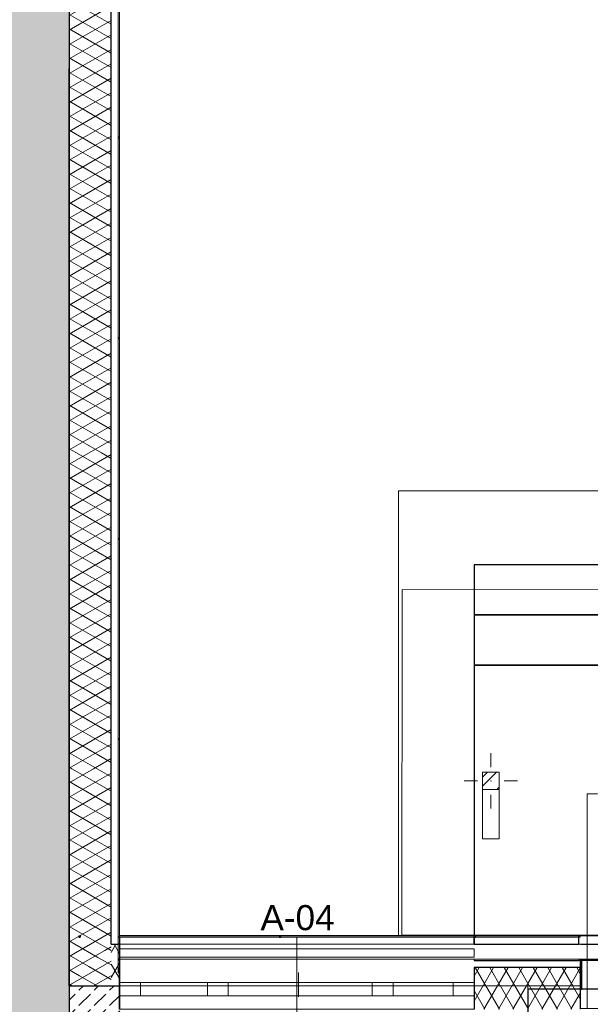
# Model space of a CAD drawing. Header units: millimetres. Extents: x -63554 to 200, y -19084 to 40052.
# Tile 86 of 120: x -44477 to -41066, y 100 to 5991. Entities that reach past the tile are written whole.
import ezdxf

# ---------------------------------------------------------------- set-up
doc = ezdxf.new("R2010")
doc.units = ezdxf.units.MM
doc.header["$MEASUREMENT"] = 0
doc.set_wipeout_variables(frame=1)
doc.linetypes.add('Dot & Dashed', pattern=[335.138881, 158.75, -88.194444, 0, -88.194437])
doc.linetypes.add('Wipeout_Contour', pattern=[1000, 0, -1000])
for name, color, linetype, lineweight in [('0_Pen_No__2', 8, 'Continuous', 15), ('1241_Välisseinad_Pen_No__1', 7, 'Continuous', 13), ('1241_Välisseinad_Pen_No__101', 252, 'Continuous', 13), ('1241_Välisseinad_Pen_No__41', 7, 'Continuous', 25), ('2D Drafting - General.AR_Pen_No__20', 1, 'Continuous', 0), ('New_0_Pen_No__2', 8, 'Continuous', 15), ('New_1154_Välistrepid_ kaldteed ja terrassid_Pen_No__41', 7, 'Continuous', 25), ('New_1241_Välisseinad_Pen_No__1', 7, 'Continuous', 13), ('New_1241_Välisseinad_Pen_No__101', 252, 'Continuous', 13), ('New_1241_Välisseinad_Pen_No__41', 7, 'Continuous', 25), ('New_1244_Fassaadi varustus_Pen_No__101', 252, 'Continuous', 13), ('New_1252_Varikatused_Pen_No__1', 7, 'Continuous', 13), ('New_1252_Varikatused_Pen_No__101', 252, 'Continuous', 13), ('New_Archicad Door Markers_Pen_No__7', 7, 'Continuous', 35), ('New_Archicad Doors_Pen_No__101', 252, 'Continuous', 13), ('New_Archicad Window Markers_Pen_No__1', 7, 'Continuous', 13), ('New_Archicad Window Markers_Pen_No__7', 7, 'Continuous', 35), ('New_Archicad Windows_Pen_No__101', 252, 'Continuous', 13)]:
    doc.layers.add(name, color=color, linetype=linetype, lineweight=lineweight)
for name, color, linetype in [('1241_Välisseinad', 7, 'Continuous'), ('New_1154_Välistrepid_ kaldteed ja terrassid', 7, 'Continuous'), ('New_1241_Välisseinad', 7, 'Continuous'), ('New_1244_Fassaadi varustus', 7, 'Continuous'), ('New_1252_Varikatused', 7, 'Continuous'), ('New_Archicad Door Markers', 7, 'Continuous'), ('New_Archicad Doors', 7, 'Continuous'), ('New_Archicad Window Markers', 7, 'Continuous'), ('New_Archicad Windows', 7, 'Continuous')]:
    doc.layers.add(name, color=color, linetype=linetype)
doc.layers.add('New_Archicad Door Markers_Pen_No__5', color=7, linetype='Continuous', lineweight=25, true_color=0x40a5ff)
doc.styles.add('GENERATED_STYLE_1', font='arial.ttf')
doc.styles.add('GENERATED_STYLE_2', font='arial.ttf')
pattern_1 = [(330, (0, 0), (37.5, 64.9519), []), (30, (0, 0), (-37.5, 64.9519), [])]
pattern_2 = [(60, (0, 0), (-64.9519, 37.5), []), (120, (0, 0), (64.9519, 37.5), [])]

# ---------------------------------------------------------------- blocks, each defined once
blk = doc.blocks.new('Slab_180_1', base_point=(-36586, 460))
at = {"layer": 'New_1154_Välistrepid_ kaldteed ja terrassid_Pen_No__41', "color": 7, "linetype": 'Continuous', "lineweight": 25, "flags": 128}
blk.add_lwpolyline([(-36586, 460), (-36586, 2129.8), (-41760.6, 2129.8), (-41760.6, 460)], close=True, dxfattribs=at)
blk = doc.blocks.new('Slab_181_1', base_point=(-36586, 2129.8))
at = {"layer": 'New_1154_Välistrepid_ kaldteed ja terrassid_Pen_No__41', "color": 7, "linetype": 'Continuous', "lineweight": 25, "flags": 128}
blk.add_lwpolyline([(-36586, 2129.8), (-36586, 2429.7), (-41760.6, 2429.7), (-41760.6, 2129.8)], close=True, dxfattribs=at)
blk = doc.blocks.new('Slab_432_1', base_point=(-43880.6, 370))
at = {"layer": 'New_1241_Välisseinad_Pen_No__41', "color": 7, "linetype": 'Continuous', "lineweight": 25, "flags": 128}
blk.add_lwpolyline([(-43880.6, 370), (-26390, 370), (-26390, -110), (-23740, -110), (-23740, 370), (-17230, 370), (-17230, 510), (-43880.6, 510)], close=True, dxfattribs=at)
blk = doc.blocks.new('Slab_434_1', base_point=(-36586, 2429.7))
at = {"layer": 'New_1154_Välistrepid_ kaldteed ja terrassid_Pen_No__41', "color": 7, "linetype": 'Continuous', "lineweight": 25, "flags": 128}
blk.add_lwpolyline([(-36586, 2429.7), (-36586, 2729.6), (-41760.6, 2729.6), (-41760.6, 2429.7)], close=True, dxfattribs=at)
blk = doc.blocks.new('Opening_21_1')
at = {"color": 254, "linetype": 'Wipeout_Contour', "lineweight": 0, "ltscale": 591031.257023}
blk.add_wipeout([(-42924, 510), (-43880.6, 510), (-43880.6, 502), (-42924, 502), (-42916, 502), (-41760.6, 502), (-41752.6, 502), (-41134, 502), (-41126, 502), (-41126, 510), (-41134, 510), (-41752.6, 510), (-41760.6, 510), (-42916, 510)], dxfattribs=at).dxf.layer = 'New_1241_Välisseinad'
at = {"color": 254, "linetype": 'Wipeout_Contour', "lineweight": 0, "ltscale": 170019.123845}
blk.add_wipeout([(-43880.6, 460), (-43880.6, 210), (-41126, 210), (-41126, 460)], dxfattribs=at).dxf.layer = 'New_1241_Välisseinad'
at = {"layer": 'New_1241_Välisseinad_Pen_No__1', "color": 7, "linetype": 'Continuous', "lineweight": 13, "flags": 128}
for points in [[(-42924, 510), (-43880.6, 510)], [(-43880.6, 510), (-43880.6, 502)], [(-43880.6, 502), (-42924, 502)], [(-41760.6, 510), (-42916, 510)], [(-42916, 502), (-41760.6, 502)], [(-41126, 510), (-41134, 510), (-41752.6, 510)], [(-41752.6, 502), (-41134, 502), (-41126, 502)], [(-41126, 460), (-43880.6, 460)], [(-43880.6, 210), (-41126, 210)]]:
    blk.add_lwpolyline(points, dxfattribs=at)
at = {"layer": 'New_1241_Välisseinad_Pen_No__41', "color": 7, "linetype": 'Continuous', "lineweight": 25, "flags": 128}
for points in [[(-42924, 502), (-42916, 502)], [(-41760.6, 502), (-41752.6, 502)], [(-43880.6, 460), (-43880.6, 210)]]:
    blk.add_lwpolyline(points, dxfattribs=at)
blk = doc.blocks.new('Opening_29_1')
at = {"layer": '1241_Välisseinad_Pen_No__1', "color": 7, "linetype": 'Dot & Dashed', "lineweight": 13}
blk.add_line((-42810.3, -190), (-42810.3, 290), dxfattribs=at)
at = {"layer": '1241_Välisseinad_Pen_No__1', "color": 7, "linetype": 'Continuous', "lineweight": 13, "flags": 128}
for points in [[(-41440, 210), (-44180.6, 210)], [(-44180.6, 210), (-44180.6, -110)], [(-41440, -110), (-41440, 210)], [(-44180.6, -110), (-41440, -110)]]:
    blk.add_lwpolyline(points, dxfattribs=at)
blk = doc.blocks.new('Wall Niche Rectangular 26[104]_1')
at = {"layer": 'New_Archicad Windows_Pen_No__101', "color": 252, "linetype": 'Continuous', "lineweight": 13}
blk.add_line((-43880.6, 295.8), (-43880.6, 287.8), dxfattribs=at)
at = {"layer": 'New_Archicad Windows_Pen_No__101', "color": 252, "linetype": 'Continuous', "lineweight": 13, "flags": 128}
blk.add_lwpolyline([(-43880.6, 295.8), (-43888.6, 295.8), (-43888.6, 287.8), (-43880.6, 287.8)], close=True, dxfattribs=at)
blk = doc.blocks.new('Wall Niche Rectangular 26[105]_1')
at = {"layer": 'New_Archicad Windows_Pen_No__101', "color": 252, "linetype": 'Continuous', "lineweight": 13}
blk.add_line((-43880.6, 6489.8), (-43880.6, 290), dxfattribs=at)
at = {"layer": 'New_Archicad Windows_Pen_No__101', "color": 252, "linetype": 'Continuous', "lineweight": 13, "flags": 128}
blk.add_lwpolyline([(-43880.6, 6489.8), (-43888.6, 6489.8), (-43888.6, 290), (-43880.6, 290)], close=True, dxfattribs=at)
blk = doc.blocks.new('Wall Niche Rectangular 26[106]_1')
at = {"layer": 'New_Archicad Windows_Pen_No__101', "color": 252, "linetype": 'Continuous', "lineweight": 13}
blk.add_line((-43880.6, 6489.8), (-43880.6, 290), dxfattribs=at)
at = {"layer": 'New_Archicad Windows_Pen_No__101', "color": 252, "linetype": 'Continuous', "lineweight": 13, "flags": 128}
blk.add_lwpolyline([(-43880.6, 6489.8), (-43888.6, 6489.8), (-43888.6, 290), (-43880.6, 290)], close=True, dxfattribs=at)
blk = doc.blocks.new('Wall_104_1', base_point=(-44180.6, 210))
at = {"layer": 'New_1241_Välisseinad_Pen_No__101', "linetype": 'Continuous', "lineweight": 13}
h = blk.add_hatch(dxfattribs=at)
h.set_pattern_fill('BATT_INSULATION_0001', color=252, style=0, pattern_type=2)
h.set_pattern_definition(pattern_1)
h.paths.add_polyline_path([(-43930.6, 460), (-43930.6, 1509.8), (-44180.6, 1509.8), (-44180.6, 460)])
blk.add_hatch(color=252, dxfattribs=at).paths.add_polyline_path([(-43880.6, 510), (-43888.6, 502), (-43880.6, 502)])
h = blk.add_hatch(dxfattribs=at)
h.set_pattern_fill('BATT_INSULATION_0001', color=252, style=0, pattern_type=2)
h.set_pattern_definition(pattern_1)
h.paths.add_polyline_path([(-43930.6, 460), (-44180.6, 210), (-43930.6, 210)])
h = blk.add_hatch(dxfattribs=at)
h.set_pattern_fill('BATT_INSULATION_0001', color=252, style=0, pattern_type=2)
h.set_pattern_definition(pattern_1)
h.paths.add_polyline_path([(-44180.6, 460), (-44180.6, 210), (-43930.6, 460)])
at = {"layer": 'New_1241_Välisseinad_Pen_No__41', "color": 7, "linetype": 'Continuous', "lineweight": 25}
for p, q in [((-43930.6, 460), (-43930.6, 1509.8)), ((-43888.6, 502), (-43880.6, 502)), ((-43930.6, 460), (-43888.6, 460)), ((-43888.6, 290), (-43888.6, 287.8)), ((-43880.6, 287.8), (-43888.6, 287.8))]:
    blk.add_line(p, q, dxfattribs=at)
at = {"layer": 'New_1241_Välisseinad_Pen_No__41', "color": 7, "linetype": 'Continuous', "lineweight": 25, "flags": 128}
for points in [[(-44180.6, 1509.8), (-44180.6, 210)], [(-44180.6, 210), (-43930.6, 210)]]:
    blk.add_lwpolyline(points, dxfattribs=at)
at = {"layer": 'New_Archicad Windows', "color": 252, "linetype": 'Continuous', "lineweight": 13}
for name in ['Wall Niche Rectangular 26[105]_1', 'Wall Niche Rectangular 26[106]_1', 'Wall Niche Rectangular 26[104]_1']:
    blk.add_blockref(name, (0, 0), dxfattribs=at)
blk = doc.blocks.new('Wall Niche Rectangular 26[140]_1')
at = {"layer": 'New_Archicad Windows_Pen_No__101', "color": 252, "linetype": 'Continuous', "lineweight": 13}
blk.add_line((-41134, 510), (-41126, 510), dxfattribs=at)
at = {"layer": 'New_Archicad Windows_Pen_No__101', "color": 252, "linetype": 'Continuous', "lineweight": 13, "flags": 128}
blk.add_lwpolyline([(-41134, 510), (-41134, 502), (-41126, 502), (-41126, 510)], close=True, dxfattribs=at)
blk = doc.blocks.new('Wall Niche Rectangular 26[141]_1')
at = {"layer": 'New_Archicad Windows_Pen_No__101', "color": 252, "linetype": 'Continuous', "lineweight": 13}
blk.add_line((-41760.6, 510), (-41752.6, 510), dxfattribs=at)
at = {"layer": 'New_Archicad Windows_Pen_No__101', "color": 252, "linetype": 'Continuous', "lineweight": 13, "flags": 128}
blk.add_lwpolyline([(-41760.6, 510), (-41760.6, 502), (-41752.6, 502), (-41752.6, 510)], close=True, dxfattribs=at)
blk = doc.blocks.new('Wall Niche Rectangular 26[142]_1')
at = {"layer": 'New_Archicad Windows_Pen_No__101', "color": 252, "linetype": 'Continuous', "lineweight": 13}
blk.add_line((-42924, 510), (-42916, 510), dxfattribs=at)
at = {"layer": 'New_Archicad Windows_Pen_No__101', "color": 252, "linetype": 'Continuous', "lineweight": 13, "flags": 128}
blk.add_lwpolyline([(-42924, 510), (-42924, 502), (-42916, 502), (-42916, 510)], close=True, dxfattribs=at)
blk = doc.blocks.new('Wall Niche Rectangular 26[143]_1')
at = {"layer": 'New_Archicad Windows_Pen_No__101', "color": 252, "linetype": 'Continuous', "lineweight": 13}
blk.add_line((-44124, 510), (-44116, 510), dxfattribs=at)
at = {"layer": 'New_Archicad Windows_Pen_No__101', "color": 252, "linetype": 'Continuous', "lineweight": 13, "flags": 128}
blk.add_lwpolyline([(-44124, 510), (-44124, 502), (-44116, 502), (-44116, 510)], close=True, dxfattribs=at)
blk = doc.blocks.new('Wall Niche Rectangular 26[155]_1')
at = {"layer": 'New_Archicad Windows_Pen_No__101', "color": 252, "linetype": 'Continuous', "lineweight": 13}
blk.add_line((-41752.6, 510), (-41126, 510), dxfattribs=at)
at = {"layer": 'New_Archicad Windows_Pen_No__101', "color": 252, "linetype": 'Continuous', "lineweight": 13, "flags": 128}
blk.add_lwpolyline([(-41752.6, 510), (-41752.6, 502), (-41126, 502), (-41126, 510)], close=True, dxfattribs=at)
blk = doc.blocks.new('Wall_106_1', base_point=(-16880, 210))
at = {"layer": 'New_1241_Välisseinad_Pen_No__101', "linetype": 'Continuous', "lineweight": 13}
h = blk.add_hatch(dxfattribs=at)
h.set_pattern_fill('BATT_INSULATION_0001', color=252, style=0, pattern_type=2)
h.set_pattern_definition(pattern_2)
h.paths.add_polyline_path([(-43930.6, 210), (-43880.6, 210), (-43880.6, 460), (-43930.6, 460)])
at = {"layer": 'New_1241_Välisseinad_Pen_No__41', "color": 7, "linetype": 'Continuous', "lineweight": 25}
for p, q in [((-44124, 510), (-44124, 502)), ((-44124, 502), (-44116, 502)), ((-44116, 510), (-44116, 502)), ((-43888.6, 502), (-43880.6, 502)), ((-43930.6, 460), (-43888.6, 460)), ((-43880.6, 460), (-43888.6, 460))]:
    blk.add_line(p, q, dxfattribs=at)
at = {"layer": 'New_1241_Välisseinad_Pen_No__41', "color": 7, "linetype": 'Continuous', "lineweight": 25, "flags": 128}
blk.add_lwpolyline([(-43930.6, 210), (-43880.6, 210)], dxfattribs=at)
at = {"layer": 'New_Archicad Windows', "color": 252, "linetype": 'Continuous', "lineweight": 13}
for name in ['Wall Niche Rectangular 26[143]_1', 'Wall Niche Rectangular 26[142]_1', 'Wall Niche Rectangular 26[141]_1', 'Wall Niche Rectangular 26[155]_1', 'Wall Niche Rectangular 26[140]_1']:
    blk.add_blockref(name, (0, 0), dxfattribs=at)
blk = doc.blocks.new('Wall_142_1', base_point=(-41134, 460))
at = {"layer": 'New_1241_Välisseinad_Pen_No__41', "color": 7, "linetype": 'Continuous', "lineweight": 25, "flags": 128}
for points in [[(-41134, 510), (-41760.6, 510)], [(-41760.6, 502), (-41760.6, 510)], [(-41760.6, 460), (-41760.6, 502)], [(-41134, 502), (-41134, 510)], [(-41134, 460), (-41134, 502)], [(-41760.6, 460), (-41134, 460)]]:
    blk.add_lwpolyline(points, dxfattribs=at)
blk = doc.blocks.new('Wall Niche Rectangular 26[215]_1')
at = {"layer": 'New_Archicad Windows_Pen_No__101', "color": 252, "linetype": 'Continuous', "lineweight": 13}
blk.add_line((-43880.6, 5289.8), (-43880.6, 5281.8), dxfattribs=at)
at = {"layer": 'New_Archicad Windows_Pen_No__101', "color": 252, "linetype": 'Continuous', "lineweight": 13, "flags": 128}
blk.add_lwpolyline([(-43880.6, 5289.8), (-43888.6, 5289.8), (-43888.6, 5281.8), (-43880.6, 5281.8)], close=True, dxfattribs=at)
blk = doc.blocks.new('Wall Niche Rectangular 26[216]_1')
at = {"layer": 'New_Archicad Windows_Pen_No__101', "color": 252, "linetype": 'Continuous', "lineweight": 13}
blk.add_line((-43880.6, 4089.8), (-43880.6, 4081.8), dxfattribs=at)
at = {"layer": 'New_Archicad Windows_Pen_No__101', "color": 252, "linetype": 'Continuous', "lineweight": 13, "flags": 128}
blk.add_lwpolyline([(-43880.6, 4089.8), (-43888.6, 4089.8), (-43888.6, 4081.8), (-43880.6, 4081.8)], close=True, dxfattribs=at)
blk = doc.blocks.new('Wall Niche Rectangular 26[217]_1')
at = {"layer": 'New_Archicad Windows_Pen_No__101', "color": 252, "linetype": 'Continuous', "lineweight": 13}
blk.add_line((-43880.6, 6489.8), (-43880.6, 290), dxfattribs=at)
at = {"layer": 'New_Archicad Windows_Pen_No__101', "color": 252, "linetype": 'Continuous', "lineweight": 13, "flags": 128}
blk.add_lwpolyline([(-43880.6, 6489.8), (-43888.6, 6489.8), (-43888.6, 290), (-43880.6, 290)], close=True, dxfattribs=at)
blk = doc.blocks.new('Wall Niche Rectangular 26[218]_1')
at = {"layer": 'New_Archicad Windows_Pen_No__101', "color": 252, "linetype": 'Continuous', "lineweight": 13}
blk.add_line((-43880.6, 6489.8), (-43880.6, 290), dxfattribs=at)
at = {"layer": 'New_Archicad Windows_Pen_No__101', "color": 252, "linetype": 'Continuous', "lineweight": 13, "flags": 128}
blk.add_lwpolyline([(-43880.6, 6489.8), (-43888.6, 6489.8), (-43888.6, 290), (-43880.6, 290)], close=True, dxfattribs=at)
blk = doc.blocks.new('Wall_145_1', base_point=(-44180.6, 3399.8))
at = {"layer": 'New_1241_Välisseinad_Pen_No__101', "linetype": 'Continuous', "lineweight": 13}
h = blk.add_hatch(dxfattribs=at)
h.set_pattern_fill('BATT_INSULATION_0001', color=252, style=0, pattern_type=2)
h.set_pattern_definition(pattern_1)
h.paths.add_polyline_path([(-44180.6, 6189.8), (-44180.6, 3399.8), (-43930.6, 3399.8), (-43930.6, 6189.8)])
at = {"layer": 'New_1241_Välisseinad_Pen_No__41', "color": 7, "linetype": 'Continuous', "lineweight": 25}
blk.add_line((-43930.6, 3399.8), (-43930.6, 6189.8), dxfattribs=at)
at = {"layer": 'New_1241_Välisseinad_Pen_No__41', "color": 7, "linetype": 'Continuous', "lineweight": 25, "flags": 128}
blk.add_lwpolyline([(-44180.6, 6189.8), (-44180.6, 3399.8)], dxfattribs=at)
at = {"layer": 'New_Archicad Windows', "color": 252, "linetype": 'Continuous', "lineweight": 13}
for name in ['Wall Niche Rectangular 26[217]_1', 'Wall Niche Rectangular 26[218]_1', 'Wall Niche Rectangular 26[215]_1', 'Wall Niche Rectangular 26[216]_1']:
    blk.add_blockref(name, (0, 0), dxfattribs=at)
blk = doc.blocks.new('Wall Niche Rectangular 26[227]_1')
at = {"layer": 'New_Archicad Windows_Pen_No__101', "color": 252, "linetype": 'Continuous', "lineweight": 13}
blk.add_line((-43880.6, 2889.8), (-43880.6, 2881.8), dxfattribs=at)
at = {"layer": 'New_Archicad Windows_Pen_No__101', "color": 252, "linetype": 'Continuous', "lineweight": 13, "flags": 128}
blk.add_lwpolyline([(-43880.6, 2889.8), (-43888.6, 2889.8), (-43888.6, 2881.8), (-43880.6, 2881.8)], close=True, dxfattribs=at)
blk = doc.blocks.new('Wall Niche Rectangular 26[228]_1')
at = {"layer": 'New_Archicad Windows_Pen_No__101', "color": 252, "linetype": 'Continuous', "lineweight": 13}
blk.add_line((-43880.6, 1689.8), (-43880.6, 1681.8), dxfattribs=at)
at = {"layer": 'New_Archicad Windows_Pen_No__101', "color": 252, "linetype": 'Continuous', "lineweight": 13, "flags": 128}
blk.add_lwpolyline([(-43880.6, 1689.8), (-43888.6, 1689.8), (-43888.6, 1681.8), (-43880.6, 1681.8)], close=True, dxfattribs=at)
blk = doc.blocks.new('Wall Niche Rectangular 26[229]_1')
at = {"layer": 'New_Archicad Windows_Pen_No__101', "color": 252, "linetype": 'Continuous', "lineweight": 13}
blk.add_line((-43880.6, 6489.8), (-43880.6, 290), dxfattribs=at)
at = {"layer": 'New_Archicad Windows_Pen_No__101', "color": 252, "linetype": 'Continuous', "lineweight": 13, "flags": 128}
blk.add_lwpolyline([(-43880.6, 6489.8), (-43888.6, 6489.8), (-43888.6, 290), (-43880.6, 290)], close=True, dxfattribs=at)
blk = doc.blocks.new('Wall Niche Rectangular 26[230]_1')
at = {"layer": 'New_Archicad Windows_Pen_No__101', "color": 252, "linetype": 'Continuous', "lineweight": 13}
blk.add_line((-43880.6, 6489.8), (-43880.6, 290), dxfattribs=at)
at = {"layer": 'New_Archicad Windows_Pen_No__101', "color": 252, "linetype": 'Continuous', "lineweight": 13, "flags": 128}
blk.add_lwpolyline([(-43880.6, 6489.8), (-43888.6, 6489.8), (-43888.6, 290), (-43880.6, 290)], close=True, dxfattribs=at)
blk = doc.blocks.new('Wall_148_1', base_point=(-44180.6, 1509.8))
at = {"layer": 'New_1241_Välisseinad_Pen_No__101', "linetype": 'Continuous', "lineweight": 13}
h = blk.add_hatch(dxfattribs=at)
h.set_pattern_fill('BATT_INSULATION_0001', color=252, style=0, pattern_type=2)
h.set_pattern_definition(pattern_1)
h.paths.add_polyline_path([(-44180.6, 3399.8), (-44180.6, 1509.8), (-43930.6, 1509.8), (-43930.6, 3399.8)])
at = {"layer": 'New_1241_Välisseinad_Pen_No__41', "color": 7, "linetype": 'Continuous', "lineweight": 25}
blk.add_line((-43930.6, 1509.8), (-43930.6, 3399.8), dxfattribs=at)
at = {"layer": 'New_1241_Välisseinad_Pen_No__41', "color": 7, "linetype": 'Continuous', "lineweight": 25, "flags": 128}
blk.add_lwpolyline([(-44180.6, 3399.8), (-44180.6, 1509.8)], dxfattribs=at)
at = {"layer": 'New_Archicad Windows', "color": 252, "linetype": 'Continuous', "lineweight": 13}
for name in ['Wall Niche Rectangular 26[229]_1', 'Wall Niche Rectangular 26[230]_1', 'Wall Niche Rectangular 26[227]_1', 'Wall Niche Rectangular 26[228]_1']:
    blk.add_blockref(name, (0, 0), dxfattribs=at)
blk = doc.blocks.new('Wall_157_1', base_point=(-44560.6, 5699.8))
at = {"layer": '1241_Välisseinad_Pen_No__101', "linetype": 'Continuous', "lineweight": 0, "true_color": 0x4c4c4c}
for points in [[(-47340, 6189.8), (-47340, 5699.8), (-47070, 6189.8)], [(-47070, 6189.8), (-47340, 5699.8), (-47070, 5699.8)], [(-44560.6, 6189.8), (-47070, 6189.8), (-47070, 5699.8), (-44560.6, 5699.8)], [(-44560.6, 5699.8), (-44180.6, 5699.8), (-44180.6, 6189.8)], [(-44560.6, 6189.8), (-44560.6, 5699.8), (-44180.6, 6189.8)]]:
    blk.add_hatch(color=251, dxfattribs=at).paths.add_polyline_path(points)
at = {"layer": '1241_Välisseinad_Pen_No__41', "color": 7, "linetype": 'Continuous', "lineweight": 25, "flags": 128}
for points in [[(-47340, 5699.8), (-47340, 6189.8)], [(-44180.6, 6189.8), (-47070, 6189.8)], [(-44180.6, 6189.8), (-44180.6, 5699.8)], [(-47340, 5699.8), (-44560.6, 5699.8)]]:
    blk.add_lwpolyline(points, dxfattribs=at)
blk = doc.blocks.new('Wall_158_1', base_point=(-44560.6, -110))
at = {"layer": '1241_Välisseinad_Pen_No__101', "linetype": 'Continuous', "lineweight": 0, "true_color": 0x4c4c4c}
for points in [[(-44560.6, 5699.8), (-44560.6, -110), (-44180.6, 210), (-44180.6, 5699.8)], [(-44180.6, 210), (-44560.6, -110), (-44180.6, -110)]]:
    blk.add_hatch(color=251, dxfattribs=at).paths.add_polyline_path(points)
at = {"layer": '1241_Välisseinad_Pen_No__41', "color": 7, "linetype": 'Continuous', "lineweight": 25}
blk.add_line((-44180.6, 210), (-44180.6, -110), dxfattribs=at)
at = {"layer": '1241_Välisseinad_Pen_No__41', "color": 7, "linetype": 'Continuous', "lineweight": 25, "flags": 128}
blk.add_lwpolyline([(-44180.6, 210), (-44180.6, 5699.8)], dxfattribs=at)
blk = doc.blocks.new('Column_156_1', base_point=(-41660.6, 1141.7))
at = {"layer": 'New_1252_Varikatused_Pen_No__101', "linetype": 'Continuous', "lineweight": 13}
h = blk.add_hatch(dxfattribs=at)
h.set_pattern_fill('STEEL_0001', color=252, style=0, pattern_type=2)
h.set_pattern_definition([(45, (0, 0), (-79.5495, 79.5495), []), (45, (-26.52, 26.52), (-79.5495, 79.5495), [])])
h.paths.add_polyline_path([(-41610.6, 1384.7), (-41610.6, 1488.2), (-41710.6, 1488.2), (-41710.6, 1384.7)])
at = {"layer": 'New_1252_Varikatused_Pen_No__1', "color": 7, "linetype": 'Continuous', "lineweight": 13}
for p, q in [((-41660.6, 1519.3), (-41660.6, 1602.1)), ((-41710.6, 1488.2), (-41710.6, 1384.7)), ((-41610.6, 1488.2), (-41710.6, 1488.2)), ((-41610.6, 1488.2), (-41610.6, 1384.7)), ((-41740.6, 1436.5), (-41820.6, 1436.5)), ((-41580.6, 1436.5), (-41500.6, 1436.5)), ((-41610.6, 1384.7), (-41710.6, 1384.7)), ((-41660.6, 1353.7), (-41660.6, 1270.8))]:
    blk.add_line(p, q, dxfattribs=at)
at = {"layer": 'New_1252_Varikatused_Pen_No__1', "color": 7, "linetype": 'Continuous', "lineweight": 13, "flags": 128}
for points in [[(-41710.6, 1384.7), (-41710.6, 1090)], [(-41610.6, 1384.7), (-41610.6, 1090)], [(-41610.6, 1090), (-41710.6, 1090)]]:
    blk.add_lwpolyline(points, dxfattribs=at)
at = {"layer": 'New_1252_Varikatused_Pen_No__1', "color": 7, "linetype": 'Continuous', "lineweight": 13}
blk.add_point((-41660.6, 1436.5), dxfattribs=at)
blk = doc.blocks.new('Solar Shade Straight 17[7]_1', base_point=(-41760.6, 457))
at = {"layer": 'New_1244_Fassaadi varustus_Pen_No__101', "color": 252, "linetype": 'Continuous', "lineweight": 13, "flags": 128}
blk.add_lwpolyline([(-41760.6, 382), (-43880.6, 382), (-43880.6, 432), (-41760.6, 432)], close=True, dxfattribs=at)
blk = doc.blocks.new('W Marker 26_8')
at = {"layer": 'New_Archicad Window Markers_Pen_No__1', "color": 7, "linetype": 'Continuous', "lineweight": 13}
blk.add_line((0, -432.1), (0, 50), dxfattribs=at)
at = {"layer": 'New_Archicad Window Markers_Pen_No__7', "color": 7, "lineweight": 35, "insert": (217.3, -471.4), "char_height": 150, "attachment_point": 7, "rotation": 180, "style": 'GENERATED_STYLE_1'}
blk.add_mtext('\\A1;{\\pql;\\pt0;\\fArial|b0|i0|c0|p0;\\W1.000000;A-04\\fArial|b0|i0|c0|p0;\\W1.000000;\\fArial|b0|i0|c0|p0;\\W1.000000;\\fArial|b0|i0|c0|p0;\\W1.000000;}', dxfattribs=at)
blk = doc.blocks.new('Triple Window 26[250]_1')
at = {"layer": 'New_Archicad Windows_Pen_No__101', "color": 252, "linetype": 'Continuous', "lineweight": 13}
for p, q in [((-43880.4, 370), (-43888.4, 370)), ((-43880.4, 370), (-43888.4, 370)), ((-41760.6, 370), (-43880.4, 370)), ((-43880.4, 370), (-43880.4, 362)), ((-43880.4, 370), (-43880.4, 362)), ((-43880.4, 370), (-43880.4, 362)), ((-41760.6, 370), (-41760.6, 362)), ((-41760.6, 370), (-41760.6, 362)), ((-41760.6, 370), (-41760.6, 362)), ((-41760.6, 370), (-41140.6, 370)), ((-41760.6, 370), (-41752.6, 370)), ((-43880.4, 320), (-43880.4, 230)), ((-43880.4, 320), (-43880.4, 230)), ((-43880.4, 320), (-43880.4, 230)), ((-41760.6, 320), (-41760.6, 230)), ((-41760.6, 320), (-41760.6, 230)), ((-41760.6, 320), (-41760.6, 230)), ((-43880.4, 230), (-43755.4, 230)), ((-43880.4, 230), (-43880.4, 150)), ((-43880.4, 230), (-43880.4, 150)), ((-43755.4, 230), (-43755.4, 150)), ((-43755.4, 230), (-43355.4, 230)), ((-43355.4, 150), (-43355.4, 230)), ((-43355.4, 230), (-43280.4, 230)), ((-43280.4, 230), (-43230.4, 230)), ((-43230.4, 230), (-43230.4, 150)), ((-43230.4, 230), (-42370, 230)), ((-42370, 150), (-42370, 230)), ((-42370, 230), (-42320, 230)), ((-42320, 230), (-42245, 230)), ((-42245, 230), (-42245, 150)), ((-42245, 230), (-41885.6, 230)), ((-41885.6, 150), (-41885.6, 230)), ((-41885.6, 230), (-41760.6, 230)), ((-41760.6, 230), (-41760.6, 150)), ((-41760.6, 230), (-41760.6, 150)), ((-43755.4, 150), (-43880.4, 150)), ((-43880.4, 150), (-43880.4, 70)), ((-43880.4, 150), (-43880.4, 70)), ((-43355.4, 150), (-43755.4, 150)), ((-43280.4, 150), (-43355.4, 150)), ((-43230.4, 150), (-43280.4, 150)), ((-42370, 150), (-43230.4, 150)), ((-42320, 150), (-42370, 150)), ((-42245, 150), (-42320, 150)), ((-41885.6, 150), (-42245, 150)), ((-41760.6, 150), (-41885.6, 150)), ((-41760.6, 150), (-41760.6, 70)), ((-41760.6, 150), (-41760.6, 70)), ((-41760.6, 70), (-43880.4, 70))]:
    blk.add_line(p, q, dxfattribs=at)
at = {"layer": 'New_Archicad Window Markers', "color": 7, "lineweight": 13, "zscale": 1000, "rotation": 180}
blk.add_blockref('W Marker 26_8', (-42820.5, 70), dxfattribs=at)
blk = doc.blocks.new('Wall Niche Rectangular 26[254]_1')
at = {"layer": 'New_Archicad Windows_Pen_No__101', "color": 252, "linetype": 'Continuous', "lineweight": 13}
blk.add_line((-41134, 370), (-41126, 370), dxfattribs=at)
at = {"layer": 'New_Archicad Windows_Pen_No__101', "color": 252, "linetype": 'Continuous', "lineweight": 13, "flags": 128}
blk.add_lwpolyline([(-41134, 370), (-41134, 362), (-41126, 362), (-41126, 370)], close=True, dxfattribs=at)
blk = doc.blocks.new('Wall Niche Rectangular 26[256]_1')
at = {"layer": 'New_Archicad Windows_Pen_No__101', "color": 252, "linetype": 'Continuous', "lineweight": 13}
blk.add_line((-41760.6, 370), (-36636, 370), dxfattribs=at)
at = {"layer": 'New_Archicad Windows_Pen_No__101', "color": 252, "linetype": 'Continuous', "lineweight": 13, "flags": 128}
blk.add_lwpolyline([(-41760.6, 370), (-41760.6, 362), (-36636, 362), (-36636, 370)], close=True, dxfattribs=at)
blk = doc.blocks.new('D Marker 26_30')
at = {"layer": 'New_Archicad Door Markers_Pen_No__5', "color": 161, "linetype": 'Continuous', "lineweight": 25, "true_color": 0x40a5ff}
blk.add_line((0, -682.1), (0, 50), dxfattribs=at)
at = {"layer": 'New_Archicad Door Markers_Pen_No__7', "color": 7, "lineweight": 35, "insert": (348.8, -683), "char_height": 150, "attachment_point": 7, "rotation": 180, "style": 'GENERATED_STYLE_2'}
blk.add_mtext('\\A1;{\\pql;\\pt0;\\fArial|b0|i0|c0|p0;\\W1.000000;VU-02p\\fArial|b0|i0|c0|p0;\\W1.000000;\\fArial|b0|i0|c0|p0;\\W1.000000;\\fArial|b0|i0|c0|p0;\\W1.000000;}', dxfattribs=at)
blk = doc.blocks.new('Door 26[56]_1')
at = {"layer": 'New_Archicad Doors_Pen_No__101', "color": 252, "linetype": 'Continuous', "lineweight": 13}
for p, q in [((-41086, 190), (-41086, 1360)), ((-41126, 370), (-41118, 370)), ((-41118, 190), (-41118, 370)), ((-39876, 370), (-39884, 370)), ((-39884, 190), (-39884, 370)), ((-41126, 190), (-41086, 190)), ((-41126, 75), (-41126, 190)), ((-41126, 190), (-41126, 75)), ((-41126, 190), (-41126, 75)), ((-39916, 190), (-41086, 190)), ((-41086, 190), (-41086, 75)), ((-39916, 75), (-39916, 190)), ((-39916, 190), (-39876, 190)), ((-39876, 190), (-39876, 75)), ((-39876, 190), (-39876, 75)), ((-39876, 190), (-39876, 75)), ((-41086, 75), (-41126, 75)), ((-41126, 75), (-41126, 70)), ((-41086, 75), (-39916, 75)), ((-39876, 75), (-39916, 75)), ((-39876, 75), (-39876, 70))]:
    blk.add_line(p, q, dxfattribs=at)
blk.add_arc((-41086, 190), 1170, 0, 90, dxfattribs=at)
at = {"layer": 'New_Archicad Door Markers', "color": 161, "lineweight": 25, "true_color": 0x40a5ff, "zscale": 1000, "rotation": 180}
blk.add_blockref('D Marker 26_30', (-40501, 70), dxfattribs=at)
blk = doc.blocks.new('Wall_195_1', base_point=(-17230, 70))
at = {"layer": 'New_1241_Välisseinad_Pen_No__101', "linetype": 'Continuous', "lineweight": 13}
for points in [[(-43880.5, 362), (-43880.4, 362), (-43880.4, 370), (-43880.5, 370)], [(-41126, 190), (-41118, 190), (-41118, 362), (-41126, 362)]]:
    blk.add_hatch(color=252, dxfattribs=at).paths.add_polyline_path(points)
h = blk.add_hatch(dxfattribs=at)
h.set_pattern_fill('BATT_INSULATION_0001', color=252, style=0, pattern_type=2)
h.set_pattern_definition(pattern_2)
h.paths.add_polyline_path([(-43880.5, 320), (-43880.5, 70), (-43880.4, 70), (-43880.4, 320)])
h = blk.add_hatch(dxfattribs=at)
h.set_pattern_fill('BATT_INSULATION_0001', color=252, style=0, pattern_type=2)
h.set_pattern_definition(pattern_2)
h.paths.add_polyline_path([(-41760.6, 70), (-41126, 70), (-41126, 75), (-41126, 190), (-41126, 320), (-41760.6, 320)])
at = {"layer": 'New_1241_Välisseinad_Pen_No__41', "color": 7, "linetype": 'Continuous', "lineweight": 25}
for p, q in [((-43880.4, 370), (-43888.4, 370)), ((-43880.4, 362), (-43880.5, 362)), ((-43880.4, 370), (-43880.4, 362)), ((-43880.4, 370), (-43880.4, 362)), ((-41760.6, 362), (-41134, 362)), ((-41126, 362), (-41126, 190)), ((-41118, 190), (-41118, 362)), ((-43880.4, 320), (-43880.5, 320)), ((-43880.4, 320), (-43880.4, 230)), ((-43880.4, 320), (-43880.4, 230)), ((-41126, 320), (-41760.6, 320)), ((-41760.6, 320), (-41760.6, 230)), ((-41760.6, 320), (-41760.6, 230)), ((-43880.4, 230), (-43880.4, 150)), ((-41760.6, 230), (-41760.6, 150)), ((-41126, 190), (-41118, 190)), ((-41126, 190), (-41126, 75)), ((-43880.4, 150), (-43880.4, 70)), ((-41760.6, 150), (-41760.6, 70))]:
    blk.add_line(p, q, dxfattribs=at)
at = {"layer": 'New_1241_Välisseinad_Pen_No__41', "color": 7, "linetype": 'Continuous', "lineweight": 25, "flags": 128}
for points in [[(-43880.5, 362), (-43880.5, 370)], [(-43880.5, 70), (-43880.5, 320)]]:
    blk.add_lwpolyline(points, dxfattribs=at)
at = {"layer": 'New_Archicad Doors', "color": 252, "linetype": 'Continuous', "lineweight": 13}
blk.add_blockref('Door 26[56]_1', (0, 0), dxfattribs=at)
at = {"layer": 'New_Archicad Windows', "color": 252, "linetype": 'Continuous', "lineweight": 13}
for name in ['Triple Window 26[250]_1', 'Wall Niche Rectangular 26[256]_1', 'Wall Niche Rectangular 26[254]_1']:
    blk.add_blockref(name, (0, 0), dxfattribs=at)
blk = doc.blocks.new('Wall_197_1', base_point=(-35440, 190))
at = {"layer": 'New_1241_Välisseinad_Pen_No__41', "color": 7, "linetype": 'Continuous', "lineweight": 25, "flags": 128}
for points in [[(-35440, 190), (-41440, 190)], [(-41440, 190), (-41440, -110)], [(-35440, 190), (-35440, -110)], [(-41290, -110), (-35590, -110)]]:
    blk.add_lwpolyline(points, dxfattribs=at)

msp = doc.modelspace()

# ---------------------------------------------------------------- linework, layer by layer
at = {"layer": '0_Pen_No__2', "color": 8, "linetype": 'Continuous', "lineweight": 15, "flags": 128}
msp.add_lwpolyline([(-42190.7, 2581.1), (-36131.1, 2577.2), (-36132.5, 512.5), (-42192, 516.4)], close=True, dxfattribs=at)

# ---------------------------------------------------------------- block references
at = {"layer": '1241_Välisseinad', "color": 7, "lineweight": 25}
for name, p in [('Wall_157_1', (-44560.6, 5699.8)), ('Wall_158_1', (-44560.6, -110))]:
    msp.add_blockref(name, p, dxfattribs=at)
at = {"layer": 'New_1154_Välistrepid_ kaldteed ja terrassid', "color": 7, "linetype": 'Continuous', "lineweight": 25}
for name, p in [('Slab_434_1', (-36586, 2429.7)), ('Slab_181_1', (-36586, 2129.8)), ('Slab_180_1', (-36586, 460))]:
    msp.add_blockref(name, p, dxfattribs=at)
at = {"layer": 'New_1241_Välisseinad', "color": 7, "linetype": 'Continuous', "lineweight": 25}
msp.add_blockref('Slab_432_1', (-43880.6, 370), dxfattribs=at)
at = {"layer": 'New_1252_Varikatused', "color": 7, "lineweight": 13}
msp.add_blockref('Column_156_1', (-41660.6, 1141.7), dxfattribs=at)

# ---------------------------------------------------------------- next in the draw order: block references
at = {"layer": '1241_Välisseinad', "color": 7, "linetype": 'Continuous', "lineweight": 13}
msp.add_blockref('Opening_21_1', (0, 0), dxfattribs=at)

# ---------------------------------------------------------------- next in the draw order: hatches: boundary and pattern name
at = {"layer": '2D Drafting - General.AR_Pen_No__20', "linetype": 'Continuous', "lineweight": 0}
h = msp.add_hatch(dxfattribs=at)
h.set_pattern_fill('DASHED_0001', color=1, style=0, pattern_type=2)
h.set_pattern_definition([(45, (0, 0), (-91.92388, 91.92388), [97.5, -32.5]), (45, (4e-14, 91.92), (-91.92388, 91.92388), [97.5, -32.5])])
h.paths.add_polyline_path([(-44179, 211.7), (-43877.9, 209.2), (-43880.6, -110.7), (-44181.7, -108.2)])

# ---------------------------------------------------------------- next in the draw order: linework, layer by layer
at = {"layer": 'New_0_Pen_No__2', "color": 8, "linetype": 'Continuous', "lineweight": 15, "flags": 128}
msp.add_lwpolyline([(-42213.6, 3171.7), (-36139.5, 3171.7), (-36139.5, 510), (-42213.6, 510)], close=True, dxfattribs=at)

# ---------------------------------------------------------------- next in the draw order: block references
at = {"layer": '1241_Välisseinad', "color": 7, "linetype": 'Continuous', "lineweight": 13}
msp.add_blockref('Opening_29_1', (0, 0), dxfattribs=at)
at = {"layer": 'New_1241_Välisseinad', "color": 7, "lineweight": 25}
for name, p in [('Wall_104_1', (-44180.6, 210)), ('Wall_145_1', (-44180.6, 3399.8)), ('Wall_148_1', (-44180.6, 1509.8)), ('Wall_195_1', (-17230, 70)), ('Wall_106_1', (-16880, 210)), ('Wall_142_1', (-41134, 460)), ('Wall_197_1', (-35440, 190))]:
    msp.add_blockref(name, p, dxfattribs=at)
at = {"layer": 'New_1244_Fassaadi varustus', "color": 252, "linetype": 'Continuous', "lineweight": 13}
msp.add_blockref('Solar Shade Straight 17[7]_1', (-41760.6, 457), dxfattribs=at)

doc.saveas('drawing.dxf')
